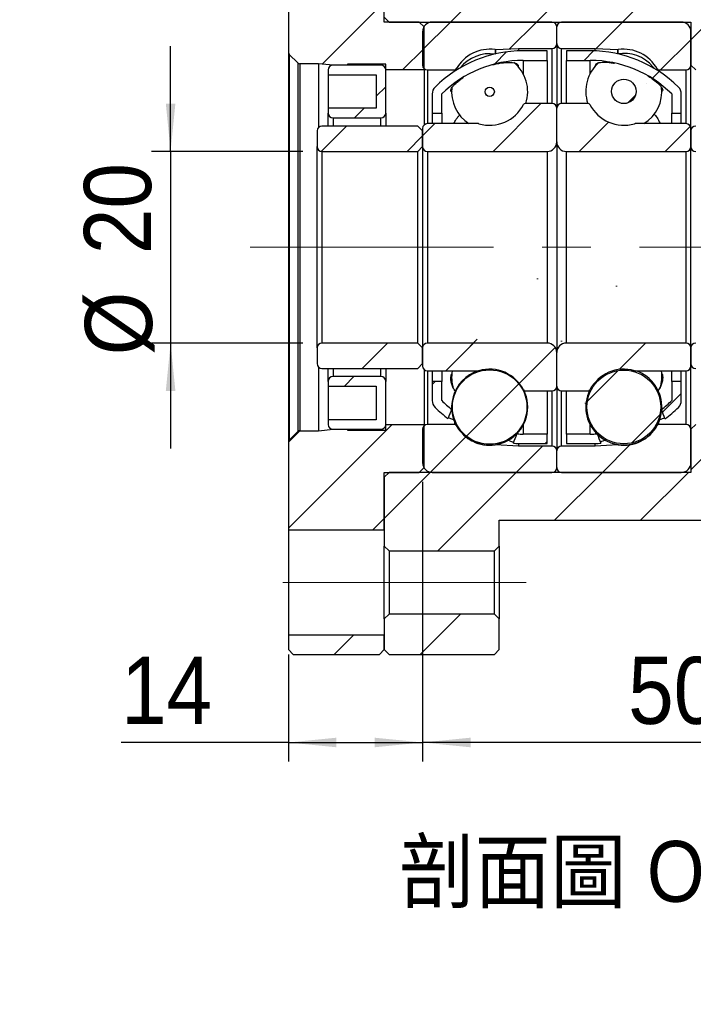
# Model space of a CAD drawing. Header units: millimetres. Extents: x 54 to 682, y 90 to 391.
# Tile 8 of 11: x 397 to 467, y 97 to 200. Entities that reach past the tile are written whole.
import ezdxf

# ---------------------------------------------------------------- set-up
doc = ezdxf.new("R2010")
doc.units = ezdxf.units.MM
doc.header["$LTSCALE"] = 2
doc.linetypes.add('CENTERX2', pattern=[20.32, 12.7, -2.54, 2.54, -2.54])
doc.layers.add('FORMAT', color=7, linetype='Continuous')
doc.styles.add('SLDTEXTSTYLE0', font='GOTHIC.TTF', dxfattribs={"width": 0.913})
doc.styles.add('SLDTEXTSTYLE1', font='GOTHIC.TTF', dxfattribs={"width": 0.913, "bigfont": 'bigfont'})
doc.dimstyles.new('SLDDIMSTYLE1', dxfattribs={"dimtxt": 7, "dimasz": 5, "dimexe": 0, "dimexo": 0.0625, "dimgap": 1.75, "dimtad": 1, "dimrnd": 1e-09, "dimzin": 12, "dimdsep": 46, "dimtxsty": 'SLDTEXTSTYLE0', "dimsah": 1, "dimcen": 0.09, "dimadec": 0, "dimazin": 3, "dimtfac": 1, "dimtofl": 0, "dimtmove": 0, "dimatfit": 3, "dimfxl": 0, "dimfrac": 2, "dimtolj": 1, "dimtzin": 12, "dimarcsym": 0})
doc.dimstyles.new('SLDDIMSTYLE2', dxfattribs={"dimtxt": 7, "dimasz": 5, "dimexe": 0, "dimexo": 0.0625, "dimgap": 1.75, "dimtad": 1, "dimrnd": 1e-09, "dimzin": 12, "dimdsep": 46, "dimtxsty": 'SLDTEXTSTYLE0', "dimsah": 1, "dimcen": 0.09, "dimadec": 0, "dimazin": 3, "dimtfac": 1, "dimtmove": 0, "dimatfit": 0, "dimfxl": 0, "dimfrac": 2, "dimtolj": 1, "dimtzin": 12, "dimarcsym": 0})

# ---------------------------------------------------------------- blocks, each defined once
blk = doc.blocks.new('_D_16')
at = {"layer": 'FORMAT', "color": 7}
for p, q in [((477.04, 205.97), (477.04, 250.74)), ((489.04, 194.97), (489.04, 250.74)), ((477.04, 248.74), (466.04, 248.74)), ((477.04, 248.74), (489.04, 248.74)), ((489.04, 248.74), (500.04, 248.74))]:
    blk.add_line(p, q, dxfattribs=at)
for centre, start, end in [((488.44, 254.3), 153.4349, 206.5651), ((476.55, 254.3), 333.4349, 26.5651)]:
    blk.add_arc(centre, 12.42, start, end, dxfattribs=at)
for points in [[(477.04, 248.74), (472.04, 249.24), (472.04, 248.24)], [(489.04, 248.74), (494.04, 248.24), (494.04, 249.24)]]:
    blk.add_solid(points, dxfattribs=at)
at = {"layer": 'FORMAT', "color": 7, "insert": (477.32, 257.69), "char_height": 7, "attachment_point": 1, "style": 'SLDTEXTSTYLE0'}
blk.add_mtext('12', dxfattribs=at)
blk = doc.blocks.new('_D_17')
at = {"layer": 'FORMAT', "color": 7}
for p, q in [((439.04, 151.47), (439.04, 122.28)), ((425.04, 133.47), (425.04, 122.28)), ((425.04, 124.28), (407.57, 124.28)), ((425.04, 124.28), (439.04, 124.28))]:
    blk.add_line(p, q, dxfattribs=at)
for points in [[(425.04, 124.28), (430.04, 123.78), (430.04, 124.78)], [(439.04, 124.28), (434.04, 124.78), (434.04, 123.78)]]:
    blk.add_solid(points, dxfattribs=at)
at = {"layer": 'FORMAT', "color": 7, "insert": (407.57, 133.22), "char_height": 7, "attachment_point": 1, "style": 'SLDTEXTSTYLE0'}
blk.add_mtext('14', dxfattribs=at)
blk = doc.blocks.new('_D_18')
at = {"layer": 'FORMAT', "color": 7}
for p, q in [((489.04, 156.97), (489.04, 122.28)), ((439.04, 151.47), (439.04, 122.28)), ((489.04, 124.28), (439.04, 124.28))]:
    blk.add_line(p, q, dxfattribs=at)
for points in [[(439.04, 124.28), (444.04, 123.78), (444.04, 124.78)], [(489.04, 124.28), (484.04, 124.78), (484.04, 123.78)]]:
    blk.add_solid(points, dxfattribs=at)
at = {"layer": 'FORMAT', "color": 7, "insert": (460.49, 133.22), "char_height": 7, "attachment_point": 1, "style": 'SLDTEXTSTYLE0'}
blk.add_mtext('50', dxfattribs=at)
blk = doc.blocks.new('_D_19')
at = {"layer": 'FORMAT', "color": 7}
for p, q in [((412.74, 185.97), (412.74, 196.97)), ((426.54, 185.97), (410.74, 185.97)), ((412.74, 185.97), (412.74, 165.97)), ((426.54, 165.97), (410.74, 165.97)), ((412.74, 165.97), (412.74, 154.97))]:
    blk.add_line(p, q, dxfattribs=at)
for points in [[(412.74, 185.97), (413.24, 190.97), (412.24, 190.97)], [(412.74, 165.97), (412.24, 160.97), (413.24, 160.97)]]:
    blk.add_solid(points, dxfattribs=at)
at = {"layer": 'FORMAT', "color": 7, "char_height": 7, "attachment_point": 1, "rotation": 90, "style": 'SLDTEXTSTYLE0'}
for s, insert in [('20', (403.7, 175.25)), ('%%c', (403.8, 164.69))]:
    blk.add_mtext(s, dxfattribs=dict(at, insert=insert))

msp = doc.modelspace()

# ---------------------------------------------------------------- hatches: boundary and pattern name
at = {"linetype": 'Continuous', "lineweight": 18}
h = msp.add_hatch(dxfattribs=at)
h.set_pattern_fill('ANSI31', scale=2, style=0)
h.paths.add_polyline_path([(470.040485, 194.968224), (476.540485, 194.968224), (477.040485, 195.468224), (477.040485, 203.968224), (476.540485, 204.468224), (447.040485, 204.468224), (447.040485, 207.168224), (446.540485, 207.668224), (435.540485, 207.668224), (435.040485, 207.168224), (435.040485, 199.968224), (435.540485, 199.468224), (467.040485, 199.468224), (467.040485, 194.968224), (467.540485, 194.468224), (470.040485, 194.468224)], flags=0)
h = msp.add_hatch(dxfattribs=at)
h.set_pattern_fill('ANSI31', scale=2, style=0)
edge = h.paths.add_edge_path(flags=0)
edge.add_line((439.190485, 198.968224), (438.690485, 199.468224))
edge.add_line((438.690485, 199.468224), (435.040485, 199.468224))
edge.add_line((435.040485, 199.468224), (435.040485, 205.468224))
edge.add_line((435.040485, 205.468224), (425.040485, 205.468224))
edge.add_line((425.040485, 205.468224), (425.040485, 196.308224))
edge.add_arc((425.340485, 196.308224), 0.3, 180, 225)
edge.add_line((425.128353, 196.096092), (426.018353, 195.206092))
edge.add_arc((426.230485, 195.418224), 0.3, 225, 270)
edge.add_line((426.230485, 195.118224), (428.190485, 195.118224))
edge.add_line((428.190485, 195.118224), (429.690485, 194.968224))
edge.add_line((429.690485, 194.968224), (431.190485, 194.968224))
edge.add_line((431.190485, 194.968224), (431.190485, 195.068224))
edge.add_line((431.190485, 195.068224), (435.190485, 195.068224))
edge.add_line((435.190485, 195.068224), (435.190485, 194.468224))
edge.add_line((435.190485, 194.468224), (439.190485, 194.468224))
edge.add_line((439.190485, 194.468224), (439.190485, 198.968224))
h = msp.add_hatch(dxfattribs=at)
h.set_pattern_fill('ANSI31', scale=2, style=0)
edge = h.paths.add_edge_path(flags=0)
edge.add_line((453.040485, 197.218224), (453.040485, 198.968224))
edge.add_arc((452.540485, 198.968224), 0.5, 0, 90)
edge.add_line((452.540485, 199.468224), (440.040485, 199.468224))
edge.add_arc((440.040485, 198.468224), 1, 90, 180)
edge.add_line((439.040485, 198.468224), (439.040485, 194.968224))
edge.add_arc((439.540485, 194.968224), 0.5, 180, 270)
edge.add_line((439.540485, 194.468224), (442.382825, 194.468224))
edge.add_arc((442.382825, 194.668224), 0.2, 270, 331.33026376)
edge.add_arc((446.040485, 192.668224), 3.96875, 81.66528933, 151.33026376, ccw=False)
edge.add_arc((446.644769, 196.792945), 0.2, 261.66528933, 273)
edge.add_line((446.655236, 196.593219), (449.040485, 196.718224))
edge.add_line((449.040485, 196.718224), (452.540485, 196.718224))
edge.add_arc((452.540485, 197.218224), 0.5, 270, 360)
h = msp.add_hatch(dxfattribs=at)
h.set_pattern_fill('ANSI31', scale=2, style=0)
edge = h.paths.add_edge_path(flags=0)
edge.add_line((466.040485, 199.468224), (453.540485, 199.468224))
edge.add_arc((453.540485, 198.968224), 0.5, 90, 180)
edge.add_line((453.040485, 198.968224), (453.040485, 197.218224))
edge.add_arc((453.540485, 197.218224), 0.5, 180, 270)
edge.add_line((453.540485, 196.718224), (457.040485, 196.718224))
edge.add_line((457.040485, 196.718224), (459.425734, 196.593219))
edge.add_arc((459.436201, 196.792945), 0.2, 267, 278.33471067)
edge.add_arc((460.040485, 192.668224), 3.96875, 28.66973624, 98.33471067, ccw=False)
edge.add_arc((463.698145, 194.668224), 0.2, 208.66973624, 270)
edge.add_line((463.698145, 194.468224), (466.540485, 194.468224))
edge.add_arc((466.540485, 194.968224), 0.5, 270, 360)
edge.add_line((467.040485, 194.968224), (467.040485, 198.468224))
edge.add_arc((466.040485, 198.468224), 1, 0, 90)
h = msp.add_hatch(dxfattribs=at)
h.set_pattern_fill('ANSI31', scale=2, style=0)
edge = h.paths.add_edge_path(flags=0)
edge.add_arc((449.540485, 183.396796), 12.071429, 90, 134.7602701, ccw=False)
edge.add_line((449.540485, 195.468224), (452.040485, 195.468224))
edge.add_line((452.040485, 195.468224), (452.040485, 196.468224))
edge.add_line((452.040485, 196.468224), (449.540485, 196.468224))
edge.add_arc((449.540485, 183.396796), 13.071429, 90, 134.7602701)
edge.add_arc((441.040485, 191.968224), 1, 134.7602701, 180)
edge.add_line((440.040485, 191.968224), (440.040485, 189.968224))
edge.add_line((440.040485, 189.968224), (441.040485, 189.968224))
edge.add_line((441.040485, 189.968224), (441.040485, 191.968224))
h = msp.add_hatch(dxfattribs=at)
h.set_pattern_fill('ANSI31', scale=2, style=0)
edge = h.paths.add_edge_path(flags=0)
edge.add_line((454.040485, 196.468224), (454.040485, 195.468224))
edge.add_line((454.040485, 195.468224), (456.540485, 195.468224))
edge.add_arc((456.540485, 183.396796), 12.071429, 45.2397299, 90, ccw=False)
edge.add_line((465.040485, 191.968224), (465.040485, 189.968224))
edge.add_line((465.040485, 189.968224), (466.040485, 189.968224))
edge.add_line((466.040485, 189.968224), (466.040485, 191.968224))
edge.add_arc((465.040485, 191.968224), 1, 0, 45.2397299)
edge.add_arc((456.540485, 183.396796), 13.071429, 45.2397299, 90)
edge.add_line((456.540485, 196.468224), (454.040485, 196.468224))
h = msp.add_hatch(dxfattribs=at)
h.set_pattern_fill('ANSI31', scale=2, style=0)
edge = h.paths.add_edge_path(flags=0)
edge.add_line((434.190485, 193.968224), (434.190485, 190.468224))
edge.add_line((434.190485, 190.468224), (429.190485, 190.468224))
edge.add_line((429.190485, 190.468224), (429.190485, 189.968224))
edge.add_arc((429.690485, 189.968224), 0.5, 180, 270)
edge.add_line((429.690485, 189.468224), (434.690485, 189.468224))
edge.add_arc((434.690485, 189.968224), 0.5, 270, 360)
edge.add_line((435.190485, 189.968224), (435.190485, 194.468224))
edge.add_arc((434.690485, 194.468224), 0.5, 0, 90)
edge.add_line((434.690485, 194.968224), (429.690485, 194.968224))
edge.add_arc((429.690485, 194.468224), 0.5, 90, 180)
edge.add_line((429.190485, 194.468224), (429.190485, 193.968224))
edge.add_line((429.190485, 193.968224), (434.190485, 193.968224))
h = msp.add_hatch(dxfattribs=at)
h.set_pattern_fill('ANSI31', scale=2, style=0)
edge = h.paths.add_edge_path(flags=0)
edge.add_arc((460.040485, 192.240159), 1.279383, 0, 360)
h = msp.add_hatch(dxfattribs=at)
h.set_pattern_fill('ANSI31', scale=2, style=0)
edge = h.paths.add_edge_path(flags=0)
edge.add_arc((446.040485, 192.197095), 0.487051, 0, 360)
h = msp.add_hatch(dxfattribs=at)
h.set_pattern_fill('ANSI31', scale=2, style=0)
edge = h.paths.add_edge_path(flags=0)
edge.add_line((439.040485, 188.368224), (439.040485, 186.468224))
edge.add_arc((439.540485, 186.468224), 0.5, 180, 270)
edge.add_line((439.540485, 185.968224), (452.040485, 185.968224))
edge.add_arc((452.040485, 186.968224), 1, 270, 360)
edge.add_line((453.040485, 186.968224), (453.040485, 190.468224))
edge.add_arc((452.540485, 190.468224), 0.5, 0, 90)
edge.add_line((452.540485, 190.968224), (449.751075, 190.968224))
edge.add_arc((449.751075, 190.768224), 0.2, 90, 152.88537559)
edge.add_arc((446.040485, 192.668224), 3.96875, 253.64190967, 332.88537559, ccw=False)
edge.add_arc((444.8664, 188.668224), 0.2, 73.64190967, 90)
edge.add_line((444.8664, 188.868224), (439.540485, 188.868224))
edge.add_arc((439.540485, 188.368224), 0.5, 90, 180)
h = msp.add_hatch(dxfattribs=at)
h.set_pattern_fill('ANSI31', scale=2, style=0)
edge = h.paths.add_edge_path(flags=0)
edge.add_line((454.040485, 185.968224), (466.540485, 185.968224))
edge.add_arc((466.540485, 186.468224), 0.5, 270, 360)
edge.add_line((467.040485, 186.468224), (467.040485, 188.368224))
edge.add_arc((466.540485, 188.368224), 0.5, 0, 90)
edge.add_line((466.540485, 188.868224), (461.21457, 188.868224))
edge.add_arc((461.21457, 188.668224), 0.2, 90, 106.35809033)
edge.add_arc((460.040485, 192.668224), 3.96875, 207.11462441, 286.35809033, ccw=False)
edge.add_arc((456.329895, 190.768224), 0.2, 27.11462441, 90)
edge.add_line((456.329895, 190.968224), (453.540485, 190.968224))
edge.add_arc((453.540485, 190.468224), 0.5, 90, 180)
edge.add_line((453.040485, 190.468224), (453.040485, 186.968224))
edge.add_arc((454.040485, 186.968224), 1, 180, 270)
h = msp.add_hatch(dxfattribs=at)
h.set_pattern_fill('ANSI31', scale=2, style=0)
edge = h.paths.add_edge_path(flags=0)
edge.add_line((438.540485, 185.968224), (439.040485, 186.468224))
edge.add_line((439.040485, 186.468224), (439.040485, 188.118224))
edge.add_line((439.040485, 188.118224), (438.540485, 188.618224))
edge.add_line((438.540485, 188.618224), (428.540485, 188.618224))
edge.add_arc((428.540485, 188.118224), 0.5, 90, 180)
edge.add_line((428.040485, 188.118224), (428.040485, 186.468224))
edge.add_arc((428.540485, 186.468224), 0.5, 180, 270)
edge.add_line((428.540485, 185.968224), (438.540485, 185.968224))
h = msp.add_hatch(dxfattribs=at)
h.set_pattern_fill('ANSI31', scale=2, style=0)
edge = h.paths.add_edge_path(flags=0)
edge.add_line((477.540485, 185.968224), (478.040485, 186.468224))
edge.add_line((478.040485, 186.468224), (478.040485, 188.118224))
edge.add_line((478.040485, 188.118224), (477.540485, 188.618224))
edge.add_line((477.540485, 188.618224), (467.540485, 188.618224))
edge.add_arc((467.540485, 188.118224), 0.5, 90, 180)
edge.add_line((467.040485, 188.118224), (467.040485, 186.468224))
edge.add_arc((467.540485, 186.468224), 0.5, 180, 270)
edge.add_line((467.540485, 185.968224), (477.540485, 185.968224))
h = msp.add_hatch(dxfattribs=at)
h.set_pattern_fill('ANSI31', scale=2, style=0)
edge = h.paths.add_edge_path(flags=0)
edge.add_arc((441.040485, 159.968224), 1, 180, 225.2397299)
edge.add_arc((449.540485, 168.539653), 13.071429, 225.2397299, 233.16274305)
edge.add_ellipse((452.284359, 175.968224), major_axis=(-29.555859, -78.961563), ratio=0.0444777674, start_angle=283.31314344, end_angle=284.04705674, ccw=False)
edge.add_arc((449.540485, 168.539653), 12.071429, 225.2397299, 231.71164162, ccw=False)
edge.add_line((441.040485, 159.968224), (441.040485, 161.968224))
edge.add_line((441.040485, 161.968224), (440.040485, 161.968224))
edge.add_line((440.040485, 161.968224), (440.040485, 159.968224))
h = msp.add_hatch(dxfattribs=at)
h.set_pattern_fill('ANSI31', scale=2, style=0)
edge = h.paths.add_edge_path(flags=0)
edge.add_ellipse((453.796611, 175.968224), major_axis=(23.937495, -63.913488), ratio=0.0549457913, start_angle=72.53669337, end_angle=73.45819427, ccw=False)
edge.add_arc((456.540485, 168.539653), 13.071429, 306.57845594, 314.7602701)
edge.add_arc((465.040485, 159.968224), 1, 314.7602701, 360)
edge.add_line((466.040485, 159.968224), (466.040485, 161.968224))
edge.add_line((466.040485, 161.968224), (465.040485, 161.968224))
edge.add_line((465.040485, 161.968224), (465.040485, 159.968224))
edge.add_arc((456.540485, 168.539653), 12.071429, 308.03618281, 314.7602701, ccw=False)
h = msp.add_hatch(dxfattribs=at)
h.set_pattern_fill('ANSI31', scale=2, style=0)
edge = h.paths.add_edge_path(flags=0)
edge.add_line((452.040485, 155.468224), (452.040485, 156.468224))
edge.add_line((452.040485, 156.468224), (449.540485, 156.468224))
edge.add_arc((449.540485, 168.539653), 12.071429, 266.90255392, 270, ccw=False)
edge.add_ellipse((452.284359, 175.968224), major_axis=(-29.555859, -78.961563), ratio=0.0444777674, start_angle=75.93894818, end_angle=76.67158463, ccw=False)
edge.add_arc((449.540485, 168.539653), 13.071429, 265.48015977, 270)
edge.add_line((449.540485, 155.468224), (452.040485, 155.468224))
h = msp.add_hatch(dxfattribs=at)
h.set_pattern_fill('ANSI31', scale=2, style=0)
edge = h.paths.add_edge_path(flags=0)
edge.add_arc((456.540485, 168.539653), 12.071429, 270, 273.38755874, ccw=False)
edge.add_line((456.540485, 156.468224), (454.040485, 156.468224))
edge.add_line((454.040485, 156.468224), (454.040485, 155.468224))
edge.add_line((454.040485, 155.468224), (456.540485, 155.468224))
edge.add_arc((456.540485, 168.539653), 13.071429, 270, 274.81529101)
edge.add_ellipse((453.796611, 175.968224), major_axis=(23.937495, -63.913488), ratio=0.0549457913, start_angle=286.5615266, end_angle=287.48137942, ccw=False)
h = msp.add_hatch(dxfattribs=at)
h.set_pattern_fill('ANSI31', scale=2, style=0)
edge = h.paths.add_edge_path(flags=0)
edge.add_line((439.040485, 165.468224), (438.540485, 165.968224))
edge.add_line((438.540485, 165.968224), (428.540485, 165.968224))
edge.add_arc((428.540485, 165.468224), 0.5, 90, 180)
edge.add_line((428.040485, 165.468224), (428.040485, 163.818224))
edge.add_arc((428.540485, 163.818224), 0.5, 180, 270)
edge.add_line((428.540485, 163.318224), (438.540485, 163.318224))
edge.add_line((438.540485, 163.318224), (439.040485, 163.818224))
edge.add_line((439.040485, 163.818224), (439.040485, 165.468224))
h = msp.add_hatch(dxfattribs=at)
h.set_pattern_fill('ANSI31', scale=2, style=0)
edge = h.paths.add_edge_path(flags=0)
edge.add_line((452.040485, 165.968224), (439.540485, 165.968224))
edge.add_arc((439.540485, 165.468224), 0.5, 90, 180)
edge.add_line((439.040485, 165.468224), (439.040485, 163.568224))
edge.add_arc((439.540485, 163.568224), 0.5, 180, 270)
edge.add_line((439.540485, 163.068224), (444.8664, 163.068224))
edge.add_arc((444.8664, 163.268224), 0.2, 270, 286.35809033)
edge.add_arc((446.040485, 159.268224), 3.96875, 27.11462441, 106.35809033, ccw=False)
edge.add_arc((449.751075, 161.168224), 0.2, 207.11462441, 270)
edge.add_line((449.751075, 160.968224), (452.540485, 160.968224))
edge.add_arc((452.540485, 161.468224), 0.5, 270, 360)
edge.add_line((453.040485, 161.468224), (453.040485, 164.968224))
edge.add_arc((452.040485, 164.968224), 1, 360, 450)
h = msp.add_hatch(dxfattribs=at)
h.set_pattern_fill('ANSI31', scale=2, style=0)
edge = h.paths.add_edge_path(flags=0)
edge.add_line((467.040485, 163.568224), (467.040485, 165.468224))
edge.add_arc((466.540485, 165.468224), 0.5, 0, 90)
edge.add_line((466.540485, 165.968224), (454.040485, 165.968224))
edge.add_arc((454.040485, 164.968224), 1, 90, 180)
edge.add_line((453.040485, 164.968224), (453.040485, 161.468224))
edge.add_arc((453.540485, 161.468224), 0.5, 180, 270)
edge.add_line((453.540485, 160.968224), (456.329895, 160.968224))
edge.add_arc((456.329895, 161.168224), 0.2, 270, 332.88537559)
edge.add_arc((460.040485, 159.268224), 3.96875, 73.64190967, 152.88537559, ccw=False)
edge.add_arc((461.21457, 163.268224), 0.2, 253.64190967, 270)
edge.add_line((461.21457, 163.068224), (466.540485, 163.068224))
edge.add_arc((466.540485, 163.568224), 0.5, 270, 360)
h = msp.add_hatch(dxfattribs=at)
h.set_pattern_fill('ANSI31', scale=2, style=0)
edge = h.paths.add_edge_path(flags=0)
edge.add_line((478.040485, 165.468224), (477.540485, 165.968224))
edge.add_line((477.540485, 165.968224), (467.540485, 165.968224))
edge.add_arc((467.540485, 165.468224), 0.5, 90, 180)
edge.add_line((467.040485, 165.468224), (467.040485, 163.818224))
edge.add_arc((467.540485, 163.818224), 0.5, 180, 270)
edge.add_line((467.540485, 163.318224), (477.540485, 163.318224))
edge.add_line((477.540485, 163.318224), (478.040485, 163.818224))
edge.add_line((478.040485, 163.818224), (478.040485, 165.468224))
h = msp.add_hatch(dxfattribs=at)
h.set_pattern_fill('ANSI31', scale=2, style=0)
edge = h.paths.add_edge_path(flags=0)
edge.add_line((429.190485, 161.968224), (429.190485, 161.468224))
edge.add_line((429.190485, 161.468224), (434.190485, 161.468224))
edge.add_line((434.190485, 161.468224), (434.190485, 157.968224))
edge.add_line((434.190485, 157.968224), (429.190485, 157.968224))
edge.add_line((429.190485, 157.968224), (429.190485, 157.468224))
edge.add_arc((429.690485, 157.468224), 0.5, 180, 270)
edge.add_line((429.690485, 156.968224), (434.690485, 156.968224))
edge.add_arc((434.690485, 157.468224), 0.5, 270, 360)
edge.add_line((435.190485, 157.468224), (435.190485, 161.968224))
edge.add_arc((434.690485, 161.968224), 0.5, 0, 90)
edge.add_line((434.690485, 162.468224), (429.690485, 162.468224))
edge.add_arc((429.690485, 161.968224), 0.5, 90, 180)
h = msp.add_hatch(dxfattribs=at)
h.set_pattern_fill('ANSI31', scale=2, style=0)
edge = h.paths.add_edge_path(flags=0)
edge.add_arc((446.040485, 159.287063), 3.888718, 0, 360)
h = msp.add_hatch(dxfattribs=at)
h.set_pattern_fill('ANSI31', scale=2, style=0)
edge = h.paths.add_edge_path(flags=0)
edge.add_arc((460.040485, 159.296982), 3.845945, 0, 360)
h = msp.add_hatch(dxfattribs=at)
h.set_pattern_fill('ANSI31', scale=2, style=0)
edge = h.paths.add_edge_path(flags=0)
edge.add_line((435.040485, 146.468224), (435.040485, 152.468224))
edge.add_line((435.040485, 152.468224), (438.690485, 152.468224))
edge.add_line((438.690485, 152.468224), (439.190485, 152.968224))
edge.add_line((439.190485, 152.968224), (439.190485, 157.468224))
edge.add_line((439.190485, 157.468224), (435.190485, 157.468224))
edge.add_line((435.190485, 157.468224), (435.190485, 156.868224))
edge.add_line((435.190485, 156.868224), (431.190485, 156.868224))
edge.add_line((431.190485, 156.868224), (431.190485, 156.968224))
edge.add_line((431.190485, 156.968224), (429.690485, 156.968224))
edge.add_line((429.690485, 156.968224), (428.190485, 156.818224))
edge.add_line((428.190485, 156.818224), (426.230485, 156.818224))
edge.add_arc((426.230485, 156.518224), 0.3, 90, 135)
edge.add_line((426.018353, 156.730356), (425.128353, 155.840356))
edge.add_arc((425.340485, 155.628224), 0.3, 135, 180)
edge.add_line((425.040485, 155.628224), (425.040485, 146.468224))
edge.add_line((425.040485, 146.468224), (435.040485, 146.468224))
h = msp.add_hatch(dxfattribs=at)
h.set_pattern_fill('ANSI31', scale=2, style=0)
h.paths.add_polyline_path([(476.540485, 156.968224), (470.040485, 156.968224), (470.040485, 157.468224), (467.540485, 157.468224), (467.040485, 156.968224), (467.040485, 152.468224), (435.540485, 152.468224), (435.040485, 151.968224), (435.040485, 144.768224), (435.540485, 144.268224), (446.540485, 144.268224), (447.040485, 144.768224), (447.040485, 147.468224), (476.540485, 147.468224), (477.040485, 147.968224), (477.040485, 156.468224)], flags=0)
h = msp.add_hatch(dxfattribs=at)
h.set_pattern_fill('ANSI31', scale=2, style=0)
edge = h.paths.add_edge_path(flags=0)
edge.add_line((440.040485, 152.468224), (452.540485, 152.468224))
edge.add_arc((452.540485, 152.968224), 0.5, 270, 360)
edge.add_line((453.040485, 152.968224), (453.040485, 154.718224))
edge.add_arc((452.540485, 154.718224), 0.5, 0, 90)
edge.add_line((452.540485, 155.218224), (449.040485, 155.218224))
edge.add_line((449.040485, 155.218224), (446.655236, 155.34323))
edge.add_arc((446.644769, 155.143504), 0.2, 87, 98.33471067)
edge.add_arc((446.040485, 159.268224), 3.96875, 208.66973624, 278.33471067, ccw=False)
edge.add_arc((442.382825, 157.268224), 0.2, 28.66973624, 90)
edge.add_line((442.382825, 157.468224), (439.540485, 157.468224))
edge.add_arc((439.540485, 156.968224), 0.5, 90, 180)
edge.add_line((439.040485, 156.968224), (439.040485, 153.468224))
edge.add_arc((440.040485, 153.468224), 1, 180, 270)
h = msp.add_hatch(dxfattribs=at)
h.set_pattern_fill('ANSI31', scale=2, style=0)
edge = h.paths.add_edge_path(flags=0)
edge.add_line((453.040485, 154.718224), (453.040485, 152.968224))
edge.add_arc((453.540485, 152.968224), 0.5, 180, 270)
edge.add_line((453.540485, 152.468224), (466.040485, 152.468224))
edge.add_arc((466.040485, 153.468224), 1, 270, 360)
edge.add_line((467.040485, 153.468224), (467.040485, 156.968224))
edge.add_arc((466.540485, 156.968224), 0.5, 0, 90)
edge.add_line((466.540485, 157.468224), (463.698145, 157.468224))
edge.add_arc((463.698145, 157.268224), 0.2, 90, 151.33026376)
edge.add_arc((460.040485, 159.268224), 3.96875, 261.66528933, 331.33026376, ccw=False)
edge.add_arc((459.436201, 155.143504), 0.2, 81.66528933, 93)
edge.add_line((459.425734, 155.34323), (457.040485, 155.218224))
edge.add_line((457.040485, 155.218224), (453.540485, 155.218224))
edge.add_arc((453.540485, 154.718224), 0.5, 90, 180)
h = msp.add_hatch(dxfattribs=at)
h.set_pattern_fill('ANSI31', scale=2, style=0)
h.paths.add_polyline_path([(435.040485, 133.968224), (435.540485, 133.468224), (446.540485, 133.468224), (447.040485, 133.968224), (447.040485, 137.168224), (446.540485, 137.668224), (435.540485, 137.668224), (435.040485, 137.168224)], flags=0)
h = msp.add_hatch(dxfattribs=at)
h.set_pattern_fill('ANSI31', scale=2, style=0)
h.paths.add_polyline_path([(434.540485, 133.468224), (435.040485, 133.968224), (435.040485, 135.468224), (425.040485, 135.468224), (425.040485, 133.968224), (425.540485, 133.468224)], flags=0)

# ---------------------------------------------------------------- linework, layer by layer
at = {"color": 7, "linetype": 'Continuous', "lineweight": 25}
for p, q in [((425.040485, 205.468224), (425.040485, 196.308224)), ((435.040485, 199.468224), (435.040485, 205.468224)), ((435.540485, 199.468224), (435.040485, 199.968224)), ((438.690485, 199.468224), (435.040485, 199.468224)), ((435.540485, 199.468224), (467.040485, 199.468224)), ((438.690485, 199.468224), (439.190485, 198.968224)), ((452.540485, 199.468224), (440.040485, 199.468224)), ((466.040485, 199.468224), (453.540485, 199.468224)), ((467.040485, 199.468224), (467.040485, 194.968224)), ((439.040485, 198.468224), (439.040485, 194.968224)), ((439.190485, 194.468224), (439.190485, 198.968224)), ((453.040485, 197.218224), (453.040485, 198.968224)), ((467.040485, 194.968224), (467.040485, 198.468224)), ((425.040485, 196.308224), (425.040485, 155.628224)), ((446.655236, 196.593219), (449.040485, 196.718224)), ((449.040485, 196.718224), (449.040485, 196.458658)), ((449.040485, 196.718224), (452.540485, 196.718224)), ((452.040485, 196.468224), (449.540485, 196.468224)), ((452.040485, 195.468224), (452.040485, 196.468224)), ((453.040485, 197.218224), (453.040485, 190.468224)), ((453.540485, 196.718224), (457.040485, 196.718224)), ((456.540485, 196.468224), (454.040485, 196.468224)), ((454.040485, 196.468224), (454.040485, 195.468224)), ((457.040485, 196.458658), (457.040485, 196.718224)), ((457.040485, 196.718224), (459.425734, 196.593219)), ((425.128353, 196.096092), (425.128353, 155.840356)), ((426.018353, 195.206092), (425.128353, 196.096092)), ((449.540485, 195.468224), (452.040485, 195.468224)), ((452.040485, 195.468224), (452.040485, 190.968224)), ((454.040485, 195.468224), (456.540485, 195.468224)), ((454.040485, 190.968224), (454.040485, 195.468224)), ((426.018353, 195.206092), (426.018353, 156.730356)), ((426.230485, 195.118224), (426.230485, 156.818224)), ((428.190485, 195.118224), (426.230485, 195.118224)), ((428.190485, 195.118224), (428.190485, 188.475296)), ((429.690485, 194.968224), (428.190485, 195.118224)), ((429.190485, 194.468224), (429.190485, 193.968224)), ((434.690485, 194.968224), (429.690485, 194.968224)), ((431.190485, 194.968224), (429.690485, 194.968224)), ((435.190485, 195.068224), (431.190485, 195.068224)), ((431.190485, 195.068224), (431.190485, 194.968224)), ((435.190485, 194.468224), (435.190485, 195.068224)), ((435.190485, 189.968224), (435.190485, 194.468224)), ((439.190485, 194.468224), (435.190485, 194.468224)), ((439.190485, 194.468224), (439.190485, 188.725296)), ((439.540485, 194.468224), (442.382825, 194.468224)), ((463.196281, 194.646801), (463.072791, 194.800646)), ((463.698145, 194.468224), (466.540485, 194.468224)), ((467.040485, 188.368224), (467.040485, 194.968224)), ((467.540485, 194.468224), (467.040485, 194.968224)), ((429.190485, 193.968224), (434.190485, 193.968224)), ((429.190485, 193.968224), (429.190485, 190.468224)), ((434.190485, 193.968224), (434.190485, 190.468224)), ((440.040485, 191.968224), (440.040485, 189.968224)), ((441.040485, 189.968224), (441.040485, 191.968224)), ((465.040485, 191.968224), (465.040485, 189.968224)), ((466.040485, 189.968224), (466.040485, 191.968224)), ((434.190485, 190.468224), (429.190485, 190.468224)), ((429.190485, 190.468224), (429.190485, 189.968224)), ((452.540485, 190.968224), (449.751075, 190.968224)), ((453.040485, 186.968224), (453.040485, 190.468224)), ((456.329895, 190.968224), (453.540485, 190.968224)), ((429.190485, 188.618224), (429.190485, 189.968224)), ((429.690485, 189.468224), (434.690485, 189.468224)), ((435.190485, 189.968224), (435.190485, 188.618224)), ((440.040485, 189.968224), (441.040485, 189.968224)), ((440.040485, 189.968224), (440.040485, 188.868224)), ((441.040485, 189.968224), (441.040485, 188.868224)), ((465.040485, 189.968224), (466.040485, 189.968224)), ((465.040485, 188.868224), (465.040485, 189.968224)), ((466.040485, 188.868224), (466.040485, 189.968224)), ((428.040485, 188.118224), (428.040485, 186.468224)), ((438.540485, 188.618224), (428.540485, 188.618224)), ((438.540485, 188.618224), (439.040485, 188.118224)), ((439.040485, 188.368224), (439.040485, 186.468224)), ((439.040485, 186.468224), (439.040485, 188.118224)), ((444.8664, 188.868224), (439.540485, 188.868224)), ((466.540485, 188.868224), (461.21457, 188.868224)), ((467.040485, 186.468224), (467.040485, 188.368224)), ((467.040485, 188.118224), (467.040485, 186.468224)), ((428.040485, 165.468224), (428.040485, 186.468224)), ((439.040485, 186.468224), (438.540485, 185.968224)), ((439.040485, 186.468224), (439.040485, 165.468224)), ((453.040485, 186.968224), (453.040485, 164.968224)), ((467.040485, 165.468224), (467.040485, 186.468224)), ((428.540485, 185.968224), (428.540485, 165.968224)), ((428.540485, 185.968224), (438.540485, 185.968224)), ((438.540485, 165.968224), (438.540485, 185.968224)), ((439.540485, 185.968224), (439.540485, 165.968224)), ((439.540485, 185.968224), (452.040485, 185.968224)), ((452.040485, 185.968224), (452.040485, 165.968224)), ((454.040485, 165.968224), (454.040485, 185.968224)), ((454.040485, 185.968224), (466.540485, 185.968224)), ((466.540485, 165.968224), (466.540485, 185.968224)), ((428.040485, 165.468224), (428.040485, 163.818224)), ((438.540485, 165.968224), (428.540485, 165.968224)), ((438.540485, 165.968224), (439.040485, 165.468224)), ((439.040485, 163.818224), (439.040485, 165.468224)), ((439.040485, 165.468224), (439.040485, 163.568224)), ((452.040485, 165.968224), (439.540485, 165.968224)), ((466.540485, 165.968224), (454.040485, 165.968224)), ((467.040485, 165.468224), (467.040485, 163.818224)), ((467.040485, 163.568224), (467.040485, 165.468224)), ((453.040485, 161.468224), (453.040485, 164.968224)), ((428.190485, 163.461153), (428.190485, 156.818224)), ((439.040485, 163.818224), (438.540485, 163.318224)), ((467.040485, 156.968224), (467.040485, 163.568224)), ((428.540485, 163.318224), (438.540485, 163.318224)), ((429.190485, 161.968224), (429.190485, 163.318224)), ((434.690485, 162.468224), (429.690485, 162.468224)), ((435.190485, 163.318224), (435.190485, 161.968224)), ((439.190485, 163.211153), (439.190485, 157.468224)), ((439.540485, 163.068224), (444.8664, 163.068224)), ((440.040485, 163.068224), (440.040485, 161.968224)), ((441.040485, 163.068224), (441.040485, 161.968224)), ((461.21457, 163.068224), (466.540485, 163.068224)), ((465.040485, 161.968224), (465.040485, 163.068224)), ((466.040485, 161.968224), (466.040485, 163.068224)), ((429.190485, 161.968224), (429.190485, 161.468224)), ((429.190485, 161.468224), (429.190485, 157.968224)), ((429.190485, 161.468224), (434.190485, 161.468224)), ((434.190485, 161.468224), (434.190485, 157.968224)), ((435.190485, 157.468224), (435.190485, 161.968224)), ((441.040485, 161.968224), (440.040485, 161.968224)), ((440.040485, 161.968224), (440.040485, 159.968224)), ((441.040485, 159.968224), (441.040485, 161.968224)), ((453.040485, 161.468224), (453.040485, 154.718224)), ((466.040485, 161.968224), (465.040485, 161.968224)), ((465.040485, 161.968224), (465.040485, 159.968224)), ((466.040485, 159.968224), (466.040485, 161.968224)), ((449.698941, 160.825464), (449.755746, 160.968224)), ((449.751075, 160.968224), (452.540485, 160.968224)), ((452.040485, 160.968224), (452.040485, 156.468224)), ((453.540485, 160.968224), (456.329895, 160.968224)), ((454.040485, 156.468224), (454.040485, 160.968224)), ((456.366718, 160.971643), (456.403312, 160.885047)), ((442.003916, 159.114416), (441.992368, 159.143314)), ((434.190485, 157.968224), (429.190485, 157.968224)), ((429.190485, 157.968224), (429.190485, 157.468224)), ((435.190485, 157.468224), (439.190485, 157.468224)), ((435.190485, 156.868224), (435.190485, 157.468224)), ((439.190485, 152.968224), (439.190485, 157.468224)), ((442.382825, 157.468224), (439.540485, 157.468224)), ((466.540485, 157.468224), (463.698145, 157.468224)), ((467.040485, 156.968224), (467.540485, 157.468224)), ((425.128353, 155.840356), (426.018353, 156.730356)), ((426.230485, 156.818224), (428.190485, 156.818224)), ((428.190485, 156.818224), (429.690485, 156.968224)), ((429.690485, 156.968224), (434.690485, 156.968224)), ((429.690485, 156.968224), (431.190485, 156.968224)), ((431.190485, 156.968224), (431.190485, 156.868224)), ((431.190485, 156.868224), (435.190485, 156.868224)), ((439.040485, 156.968224), (439.040485, 153.468224)), ((452.040485, 156.468224), (449.540485, 156.468224)), ((452.040485, 155.468224), (452.040485, 156.468224)), ((456.540485, 156.468224), (454.040485, 156.468224)), ((454.040485, 156.468224), (454.040485, 155.468224)), ((467.040485, 153.468224), (467.040485, 156.968224)), ((467.040485, 156.968224), (467.040485, 152.468224)), ((425.040485, 155.628224), (425.040485, 146.468224)), ((449.040485, 155.218224), (446.655236, 155.34323)), ((449.040485, 155.477791), (449.040485, 155.218224)), ((452.540485, 155.218224), (449.040485, 155.218224)), ((449.540485, 155.468224), (452.040485, 155.468224)), ((457.040485, 155.218224), (453.540485, 155.218224)), ((454.040485, 155.468224), (456.540485, 155.468224)), ((457.040485, 155.218224), (457.040485, 155.477791)), ((459.425734, 155.34323), (457.040485, 155.218224)), ((453.040485, 152.968224), (453.040485, 154.718224)), ((435.040485, 152.468224), (438.690485, 152.468224)), ((435.040485, 146.468224), (435.040485, 152.468224)), ((435.040485, 151.968224), (435.540485, 152.468224)), ((467.040485, 152.468224), (435.540485, 152.468224)), ((439.190485, 152.968224), (438.690485, 152.468224)), ((440.040485, 152.468224), (452.540485, 152.468224)), ((453.540485, 152.468224), (466.040485, 152.468224)), ((435.040485, 151.968224), (435.040485, 144.768224)), ((447.040485, 147.468224), (476.540485, 147.468224)), ((447.040485, 144.768224), (447.040485, 147.468224)), ((425.040485, 146.468224), (435.040485, 146.468224)), ((425.040485, 146.468224), (425.040485, 135.468224)), ((435.540485, 144.268224), (435.040485, 144.768224)), ((435.040485, 137.168224), (435.040485, 144.768224)), ((435.540485, 144.268224), (446.540485, 144.268224)), ((435.540485, 144.268224), (435.540485, 137.668224)), ((447.040485, 144.768224), (446.540485, 144.268224)), ((446.540485, 137.668224), (446.540485, 144.268224)), ((447.040485, 144.768224), (447.040485, 137.168224)), ((435.040485, 137.168224), (435.540485, 137.668224)), ((435.040485, 137.168224), (435.040485, 133.968224)), ((446.540485, 137.668224), (435.540485, 137.668224)), ((446.540485, 137.668224), (447.040485, 137.168224)), ((447.040485, 133.968224), (447.040485, 137.168224)), ((435.040485, 135.468224), (425.040485, 135.468224)), ((425.040485, 135.468224), (425.040485, 133.968224)), ((435.040485, 133.968224), (435.040485, 135.468224)), ((425.540485, 133.468224), (425.040485, 133.968224)), ((435.040485, 133.968224), (434.540485, 133.468224)), ((435.540485, 133.468224), (435.040485, 133.968224)), ((447.040485, 133.968224), (446.540485, 133.468224)), ((425.540485, 133.468224), (434.540485, 133.468224)), ((435.540485, 133.468224), (446.540485, 133.468224))]:
    msp.add_line(p, q, dxfattribs=at)
at = {"color": 8, "linetype": 'Continuous', "lineweight": 25}
for p, q in [((446.615778, 196.595057), (446.615778, 196.136824)), ((446.655236, 196.593219), (446.655236, 196.145819)), ((452.540485, 196.718224), (452.540485, 190.968224)), ((453.540485, 190.968224), (453.540485, 196.718224)), ((459.425734, 196.161008), (459.425734, 196.593219)), ((459.465192, 196.166991), (459.465192, 196.595057)), ((449.540485, 195.468224), (449.540485, 194.068185)), ((456.540485, 194.111248), (456.540485, 195.468224)), ((439.540485, 194.468224), (439.540485, 188.868224)), ((442.382825, 194.468224), (442.382825, 194.334353)), ((442.558305, 194.572272), (442.558305, 194.447199)), ((463.522665, 194.447199), (463.522665, 194.572272)), ((463.698145, 194.334353), (463.698145, 194.468224)), ((466.540485, 188.868224), (466.540485, 194.468224)), ((429.690485, 189.468224), (429.690485, 188.618224)), ((434.690485, 188.618224), (434.690485, 189.468224)), ((429.690485, 163.318224), (429.690485, 162.468224)), ((434.690485, 162.468224), (434.690485, 163.318224)), ((439.540485, 163.068224), (439.540485, 157.468224)), ((466.540485, 157.468224), (466.540485, 163.068224)), ((452.540485, 160.968224), (452.540485, 155.218224)), ((453.540485, 155.218224), (453.540485, 160.968224)), ((442.382825, 157.74677), (442.382825, 157.468224)), ((442.558305, 157.383015), (442.558305, 157.364176)), ((449.540485, 157.415973), (449.540485, 156.468224)), ((456.540485, 156.468224), (456.540485, 157.425892)), ((463.522665, 157.364176), (463.522665, 157.392934)), ((463.698145, 157.468224), (463.698145, 157.75669)), ((446.615778, 155.36023), (446.615778, 155.341392)), ((446.655236, 155.366214), (446.655236, 155.34323)), ((459.425734, 155.34323), (459.425734, 155.376133)), ((459.465192, 155.341392), (459.465192, 155.370149))]:
    msp.add_line(p, q, dxfattribs=at)
at = {"color": 7, "linetype": 'Continuous', "lineweight": 25}
for centre, radius in [((460.040485, 192.240159), 1.279383), ((446.040485, 192.197095), 0.487051), ((446.040485, 159.287063), 3.888718), ((460.040485, 159.296982), 3.845945)]:
    msp.add_circle(centre, radius, dxfattribs=at)
for centre, radius, start, end in [((440.040485, 198.468224), 1, 90, 180), ((452.540485, 198.968224), 0.5, 0, 90), ((453.540485, 198.968224), 0.5, 90, 180), ((466.040485, 198.468224), 1, 0, 90), ((425.340485, 196.308224), 0.3, 180, 225), ((449.540485, 183.396796), 13.071429, 90, 134.7602701), ((446.040485, 192.668224), 3.96875, 81.66528933, 151.33026376), ((446.644769, 196.792945), 0.2, 261.66528933, 273), ((452.540485, 197.218224), 0.5, 270, 0), ((453.540485, 197.218224), 0.5, 180, 270), ((456.540485, 183.396796), 13.071429, 45.2397299, 90), ((459.436201, 196.792945), 0.2, 267, 278.33471067), ((460.040485, 192.668224), 3.96875, 28.66973624, 98.33471067), ((449.540485, 183.396796), 12.071429, 90, 134.7602701), ((446.040485, 192.197095), 3.96875, 81.66528933, 141.207341), ((446.040485, 192.197095), 3.96875, 341.9626625, 50.3750554), ((456.540485, 183.396796), 12.071429, 45.2397299, 90), ((460.040485, 192.240159), 3.96875, 40.17783046, 99.48543365), ((426.230485, 195.418224), 0.3, 225, 270), ((429.690485, 194.468224), 0.5, 90, 180), ((434.690485, 194.468224), 0.5, 0, 90), ((439.540485, 194.968224), 0.5, 180, 270), ((442.382825, 194.668224), 0.2, 270, 331.33026376), ((460.040485, 192.240159), 3.96875, 130.86458494, 198.69240188), ((463.698145, 194.668224), 0.2, 208.66973624, 270), ((466.540485, 194.968224), 0.5, 270, 0), ((441.040485, 191.968224), 1, 134.7602701, 180), ((446.040485, 192.197095), 3.96875, 173.32216954, 237.01052004), ((460.040485, 192.240159), 3.96875, 301.82950337, 6.32828851), ((465.040485, 191.968224), 1, 0, 45.2397299), ((446.040485, 192.668224), 3.96875, 253.64190967, 332.88537559), ((449.751075, 190.768224), 0.2, 90, 152.88537559), ((452.540485, 190.468224), 0.5, 0, 90), ((453.540485, 190.468224), 0.5, 90, 180), ((456.329895, 190.768224), 0.2, 27.11462441, 90), ((460.040485, 192.668224), 3.96875, 207.11462441, 286.35809033), ((429.690485, 189.968224), 0.5, 180, 270), ((434.690485, 189.968224), 0.5, 270, 0), ((428.540485, 188.118224), 0.5, 90, 180), ((439.540485, 188.368224), 0.5, 90, 180), ((444.8664, 188.668224), 0.2, 73.64190967, 90), ((461.21457, 188.668224), 0.2, 90, 106.35809033), ((466.540485, 188.368224), 0.5, 0, 90), ((467.540485, 188.118224), 0.5, 90, 180), ((428.540485, 186.468224), 0.5, 180, 270), ((439.540485, 186.468224), 0.5, 180, 270), ((452.040485, 186.968224), 1, 270, 0), ((454.040485, 186.968224), 1, 180, 270), ((466.540485, 186.468224), 0.5, 270, 0), ((467.540485, 186.468224), 0.5, 180, 270), ((428.540485, 165.468224), 0.5, 90, 180), ((439.540485, 165.468224), 0.5, 90, 180), ((452.040485, 164.968224), 1, 0, 90), ((454.040485, 164.968224), 1, 90, 180), ((466.540485, 165.468224), 0.5, 0, 90), ((467.540485, 165.468224), 0.5, 90, 180), ((428.540485, 163.818224), 0.5, 180, 270), ((439.540485, 163.568224), 0.5, 180, 270), ((466.540485, 163.568224), 0.5, 270, 360), ((467.540485, 163.818224), 0.5, 180, 270), ((429.690485, 161.968224), 0.5, 90, 180), ((434.690485, 161.968224), 0.5, 0, 90), ((446.040485, 159.287063), 3.96875, 107.68639432, 221.33775386), ((446.040485, 162.363865), 3.96875, 169.77719973, 196.73441005), ((444.8664, 163.268224), 0.2, 270, 286.35809033), ((446.040485, 159.268224), 3.96875, 27.11462441, 106.35809033), ((460.040485, 159.268224), 3.96875, 73.64190967, 152.88537559), ((461.21457, 163.268224), 0.2, 253.64190967, 270), ((460.040485, 159.296982), 3.96875, 357.07391628, 71.84816562), ((460.040485, 162.473112), 3.96875, 342.46120172, 8.62399962), ((452.540485, 161.468224), 0.5, 270, 0), ((453.540485, 161.468224), 0.5, 180, 270), ((446.040485, 159.287063), 3.96875, 221.33775386, 26.06782526), ((449.751075, 161.168224), 0.2, 207.11462441, 270), ((460.040485, 159.296982), 3.96875, 154.24003918, 224.31384353), ((456.329895, 161.168224), 0.2, 270, 332.88537559), ((441.040485, 159.968224), 1, 180, 225.2397299), ((449.540485, 168.539653), 12.071429, 225.2397299, 231.71164162), ((456.540485, 168.539653), 12.071429, 308.03618281, 314.7602701), ((465.040485, 159.968224), 1, 314.7602701, 0), ((449.540485, 168.539653), 13.071429, 225.2397299, 233.16274305), ((460.040485, 159.296982), 3.96875, 225.63471815, 355.43010944), ((456.540485, 168.539653), 13.071429, 306.57845594, 314.7602701), ((429.690485, 157.468224), 0.5, 180, 270), ((434.690485, 157.468224), 0.5, 270, 0), ((439.540485, 156.968224), 0.5, 90, 180), ((442.382825, 157.268224), 0.2, 28.66973624, 90), ((446.040485, 159.268224), 3.96875, 208.66973624, 278.33471067), ((460.040485, 159.268224), 3.96875, 261.66528933, 331.33026376), ((463.698145, 157.268224), 0.2, 90, 151.33026376), ((466.540485, 156.968224), 0.5, 0, 90), ((426.230485, 156.518224), 0.3, 90, 135), ((449.540485, 168.539653), 12.071429, 266.90255392, 270), ((456.540485, 168.539653), 12.071429, 270, 273.38755874), ((425.340485, 155.628224), 0.3, 135, 180), ((446.644769, 155.143504), 0.2, 87, 98.33471067), ((449.540485, 168.539653), 13.071429, 265.48015977, 270), ((452.540485, 154.718224), 0.5, 0, 90), ((453.540485, 154.718224), 0.5, 90, 180), ((456.540485, 168.539653), 13.071429, 270, 274.81529101), ((459.436201, 155.143504), 0.2, 81.66528933, 93), ((440.040485, 153.468224), 1, 180, 270), ((466.040485, 153.468224), 1, 270, 0), ((452.540485, 152.968224), 0.5, 270, 0), ((453.540485, 152.968224), 0.5, 180, 270)]:
    msp.add_arc(centre, radius, start, end, dxfattribs=at)
for centre, major_axis, ratio, start_param, end_param in [((452.284359, 175.968224), (-29.555859, -78.961563), 0.0444777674, 4.9447471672, 4.9575563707), ((453.796611, 175.968224), (23.937495, -63.913488), 0.0549457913, 1.2660041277, 1.2820873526), ((452.284359, 175.968224), (-29.555859, -78.961563), 0.0444777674, 1.3253846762, 1.3381715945), ((453.796611, 175.968224), (23.937495, -63.913488), 0.0549457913, 5.0014421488, 5.017496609)]:
    msp.add_ellipse(centre, major_axis=major_axis, ratio=ratio, start_param=start_param, end_param=end_param, dxfattribs=at)
for points, knots in [([(446.37032, 195.020156), (446.531663, 195.059685), (446.880843, 195.145235), (447.381876, 195.223943), (447.85819, 195.266374), (448.271123, 195.264246), (448.600396, 195.221528), (448.842781, 195.141355), (448.976556, 195.02782), (449.021527, 194.921203), (448.98644, 194.847508), (448.97733, 194.828374)], [0, 0, 0, 0, 0.1031764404, 0.2232957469, 0.346854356, 0.4677402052, 0.5921241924, 0.7130888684, 0.8376028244, 0.9578369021, 1, 1, 1, 1]), ([(457.116306, 194.851454), (457.103673, 194.873014), (457.059779, 194.947928), (457.092219, 195.054228), (457.210573, 195.164602), (457.435736, 195.242887), (457.748146, 195.285918), (458.148103, 195.28855), (458.587195, 195.255245), (458.915132, 195.198674), (459.063259, 195.173121)], [0, 0, 0, 0, 0.0549915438, 0.1910765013, 0.3311217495, 0.4670254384, 0.6068264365, 0.7435240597, 0.8841516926, 1, 1, 1, 1]), ([(442.120336, 192.167702), (442.094404, 192.176065), (442.011591, 192.202771), (441.972484, 192.304324), (442.000295, 192.468657), (442.124822, 192.679005), (442.338098, 192.92798), (442.637155, 193.202917), (442.958562, 193.458805), (443.202457, 193.617874), (443.296111, 193.678957)], [0, 0, 0, 0, 0.0657666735, 0.2100216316, 0.3488282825, 0.4916758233, 0.6303107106, 0.7728952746, 0.912792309, 1, 1, 1, 1]), ([(462.533059, 193.853772), (462.688743, 193.756447), (462.99921, 193.562359), (463.386145, 193.270838), (463.699992, 192.995462), (463.930026, 192.744448), (464.068812, 192.53261), (464.11006, 192.367644), (464.079504, 192.264396), (464.000103, 192.236527), (463.973085, 192.227044)], [0, 0, 0, 0, 0.1320346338, 0.2633060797, 0.3983585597, 0.5300080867, 0.6655315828, 0.7961661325, 0.9306406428, 1, 1, 1, 1]), ([(442.313892, 188.868224), (442.344825, 188.93762), (442.449924, 189.173397), (442.658575, 189.493882), (442.861906, 189.72585), (442.931821, 189.805611)], [0, 0, 0, 0, 0.2148714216, 0.7300376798, 1, 1, 1, 1]), ([(463.184938, 189.883979), (463.234256, 189.82876), (463.419401, 189.621459), (463.641649, 189.275578), (463.771686, 188.988707), (463.8263, 188.868224)], [0, 0, 0, 0, 0.1739587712, 0.6530696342, 1, 1, 1, 1]), ([(442.470239, 160.917472), (442.443923, 160.953306), (442.310653, 161.134778), (442.154694, 161.462512), (442.01014, 161.881713), (441.970938, 162.266237), (442.007931, 162.586409), (442.101206, 162.750175), (442.141322, 162.820608)], [0, 0, 0, 0, 0.0494136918, 0.2502456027, 0.4510674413, 0.6503424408, 0.8496176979, 1, 1, 1, 1]), ([(463.983629, 162.852586), (464.001457, 162.821713), (464.074127, 162.695871), (464.107796, 162.421346), (464.080648, 162.037727), (463.952026, 161.620948), (463.787995, 161.265243), (463.639162, 161.054309), (463.59282, 160.98863)], [0, 0, 0, 0, 0.06855331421, 0.27942979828, 0.48829348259, 0.69716322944, 0.90570408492, 1, 1, 1, 1]), ([(441.988857, 159.152098), (441.999921, 159.155933), (442.01302, 159.160474), (442.090356, 159.130276), (442.102376, 159.125583)], [0, 0, 0, 0, 0.8445769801, 1, 1, 1, 1]), ([(463.970862, 159.14381), (463.989039, 159.149915), (464.064251, 159.175176), (464.109776, 159.17206), (464.084555, 159.133664), (464.071832, 159.114295)], [0, 0, 0, 0, 0.1363883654, 0.5643301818, 1, 1, 1, 1]), ([(442.347891, 157.905361), (442.333161, 157.911547), (442.143756, 157.991081), (441.924349, 158.082058), (441.792833, 158.128244), (441.740192, 158.14673)], [0, 0, 0, 0, 0.04813870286, 0.61900688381, 1, 1, 1, 1]), ([(464.291127, 158.15224), (464.252713, 158.140108), (464.154844, 158.109198), (463.968916, 158.037352), (463.786664, 157.963395), (463.732442, 157.941391)], [0, 0, 0, 0, 0.3121851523, 0.7953668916, 1, 1, 1, 1]), ([(448.924546, 156.555536), (448.933454, 156.551727), (448.99619, 156.524898), (449.02592, 156.491212), (448.939248, 156.487843), (448.888214, 156.48586)], [0, 0, 0, 0, 0.0637060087, 0.4486872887, 1, 1, 1, 1]), ([(457.253781, 156.489317), (457.2032, 156.488078), (457.100714, 156.485567), (457.068563, 156.513565), (457.094158, 156.547587), (457.167547, 156.581064), (457.185575, 156.589287)], [0, 0, 0, 0, 0.2925296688, 0.5927112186, 0.8999522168, 1, 1, 1, 1]), ([(448.539852, 155.585035), (448.519263, 155.595504), (448.458974, 155.626162), (448.245013, 155.706238), (448.046689, 155.777277), (447.908371, 155.824441), (447.902482, 155.826449)], [0, 0, 0, 0, 0.20447820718, 0.59875489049, 0.9829179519, 1, 1, 1, 1]), ([(458.144427, 155.85125), (458.041714, 155.813486), (457.825017, 155.733814), (457.647977, 155.663349), (457.59783, 155.636154), (457.5912, 155.632559)], [0, 0, 0, 0, 0.4388257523, 0.925805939, 1, 1, 1, 1])]:
    msp.add_open_spline(points, degree=3, knots=knots, dxfattribs=at)
at = {"layer": 'FORMAT', "color": 7, "linetype": 'CENTERX2', "lineweight": 18}
for p, q in [((421.050485, 175.968224), (492.908265, 175.968224)), ((449.863562, 140.968224), (421.050485, 140.968224))]:
    msp.add_line(p, q, dxfattribs=at)

# ---------------------------------------------------------------- texts
at = {"layer": 'FORMAT', "insert": (456.827349, 114.001425), "char_height": 6.35, "attachment_point": 2, "style": 'SLDTEXTSTYLE1'}
msp.add_mtext('\\M+19655\\M+196CA\\M+19AA4 O-O', dxfattribs=at)

# ---------------------------------------------------------------- dimensions: what is measured, and where the dimension line sits
at = {"layer": 'FORMAT', "color": 7}
dim = msp.add_linear_dim(base=(489.040485, 248.743949), p1=(477.040485, 203.968224), p2=(489.040485, 192.968224), text='(<>)', dimstyle='SLDDIMSTYLE2', dxfattribs=at)
dim.commit()
dim.dimension.update_dxf_attribs({"geometry": '_D_16', "text_midpoint": (482.495241, 248.743949), "dimtype": 160})
dim = msp.add_linear_dim(base=(412.744322, 165.968224), p1=(428.540485, 185.968224), p2=(428.540485, 165.968224), angle=90, text='%%c<>', dimstyle='SLDDIMSTYLE2', dxfattribs=at)
dim.commit()
dim.dimension.update_dxf_attribs({"geometry": '_D_19', "text_midpoint": (412.744322, 175.141778), "dimtype": 160})
for p1, picture, middle in [((489.040485, 158.968224), '_D_18', (465.665622, 124.283038)), ((425.040485, 135.468224), '_D_17', (412.744322, 124.283038))]:
    dim = msp.add_linear_dim(base=(439.040485, 124.283038), p1=p1, p2=(439.040485, 153.468224), dimstyle='SLDDIMSTYLE1', dxfattribs=at)
    dim.commit()
    dim.dimension.update_dxf_attribs({"geometry": picture, "text_midpoint": middle, "dimtype": 160})

doc.saveas('drawing.dxf')
